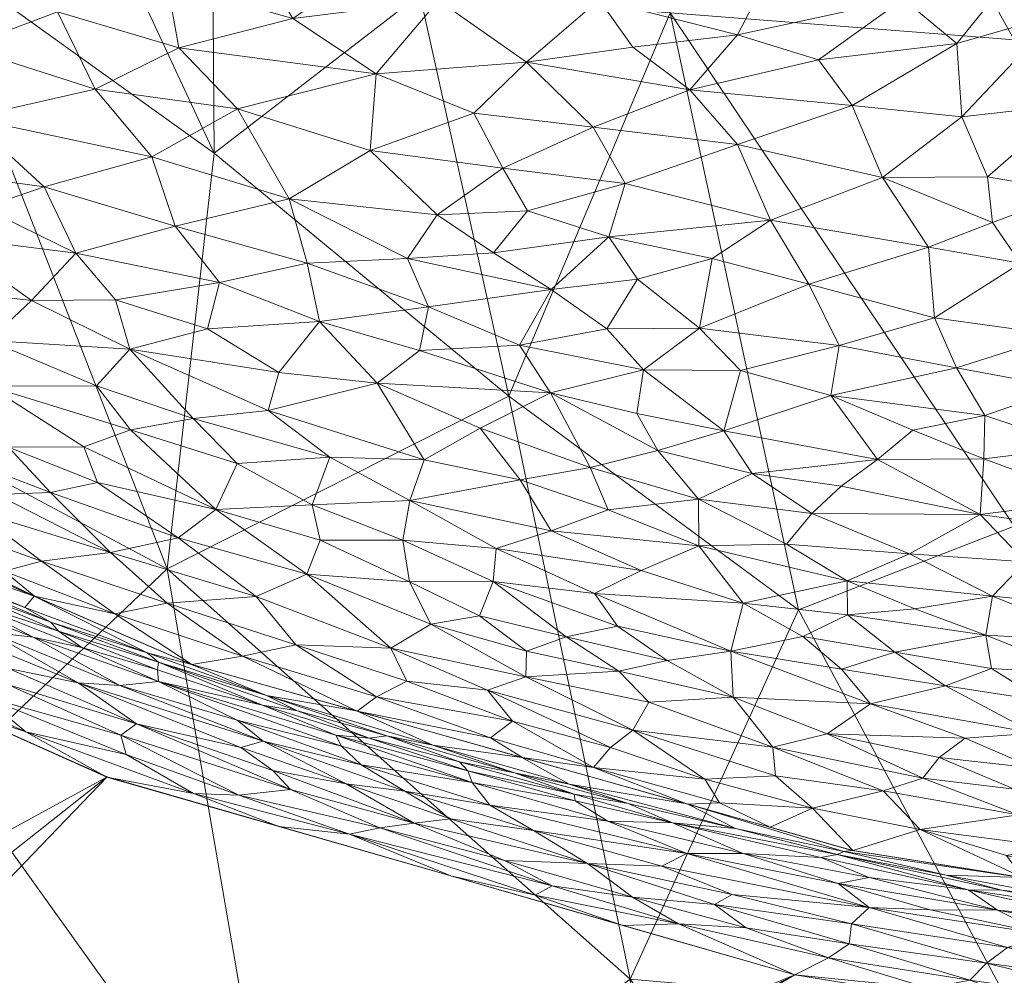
# Model space of a CAD drawing. Header units: millimetres. Extents: x -175 to 175, y 0 to 250.
# Tile 9 of 96: x -78 to -43, y 53 to 87. Entities that reach past the tile are written whole.
import ezdxf

# ---------------------------------------------------------------- set-up
doc = ezdxf.new("R2010")
doc.units = ezdxf.units.MM
doc.layers.add('A-GENM', color=13, linetype='Continuous')

# ---------------------------------------------------------------- blocks, each defined once
blk = doc.blocks.new('MODEL_CLU033I0-1CAAULW00 - MODEL_CLU033I0-1CAAULW00-469415-Preview')
at = {"layer": 'A-GENM', "lineweight": 9}
mesh = blk.add_polyface(dxfattribs=at)
corners = [(-170, 0), (-170, -89.378, -3.399), (-169.657, -134.057, -5.099), (-165.685, -156.003, -5.933), (-156.951, -176.519, -6.714), (-143.78, -194.518, -7.398), (-127.168, -209.424, -7.965), (-108.218, -221.244, -8.415), (-87.785, -230.282, -8.759), (-66.438, -236.895, -9.01), (-44.542, -241.387, -9.181), (0, -244.823, -9.312), (44.542, -241.387, -9.181), (66.438, -236.895, -9.01), (87.786, -230.282, -8.759), (108.218, -221.244, -8.415), (127.168, -209.424, -7.965), (143.78, -194.518, -7.398), (156.951, -176.519, -6.714), (165.685, -156.004, -5.933), (169.657, -134.057, -5.099), (170, -89.377, -3.399), (170, 0), (0, -231.834, -8.818), (-25.468, -230.46, -8.765), (-50.631, -226.297, -8.607), (-75.118, -219.169, -8.336), (-98.385, -208.733, -7.939), (-119.508, -194.453, -7.396), (-136.767, -175.695, -6.682), (-147.137, -152.419, -5.797), (-147.165, -126.945, -4.828), (-136.823, -103.657, -3.943), (-119.547, -84.914, -3.23), (-98.39, -70.685, -2.688), (-75.086, -60.33, -2.295), (-50.572, -53.294, -2.027), (-25.397, -49.21, -1.872), (0.073, -47.874, -1.821), (25.533, -49.225, -1.872), (50.696, -53.322, -2.028), (75.196, -60.37, -2.296), (98.484, -70.737, -2.69), (119.623, -84.977, -3.232), (136.872, -103.731, -3.945), (147.183, -127.022, -4.831), (147.122, -152.487, -5.8), (136.735, -175.744, -6.684), (119.47, -194.485, -7.397), (98.351, -208.753, -7.94), (75.09, -219.18, -8.336), (50.612, -226.302, -8.607), (25.459, -230.461, -8.765), (137.5, -31.987, -1.217), (136.445, -37.968, -1.444), (133.403, -43.231, -1.644), (128.75, -47.132, -1.793), (123.035, -49.21, -1.872), (116.959, -49.209, -1.872), (111.248, -47.131, -1.793), (106.591, -43.224, -1.644), (103.555, -37.967, -1.444), (102.5, -31.987, -1.217), (103.555, -26.006, -0.989), (106.597, -20.744, -0.789), (111.25, -16.843, -0.641), (116.965, -14.765, -0.562), (123.041, -14.766, -0.562), (128.752, -16.844, -0.641), (133.409, -20.751, -0.789), (136.445, -26.008, -0.989)]
mesh.append_faces([[corners[k] for k in face] for face in [(13, 51, 12), (23, 11, 52), (5, 29, 4), (3, 30, 2), (31, 2, 30), (33, 1, 32), (47, 18, 46), (45, 21, 44), (44, 21, 43), (60, 42, 59), (63, 40, 62), (64, 40, 63), (69, 22, 68), (67, 22, 66)]], dxfattribs={"vtx0": -1, "vtx1": -1})
mesh.append_faces([[corners[k] for k in face] for face in [(0, 38, 65), (56, 43, 21)]], dxfattribs={"vtx0": -1, "vtx1": -1, "vtx2": -1})
mesh.append_faces([[corners[k] for k in face] for face in [(27, 7, 8), (26, 8, 9, 25), (25, 9, 10), (27, 6, 7), (8, 26, 27), (24, 10, 11), (10, 24, 25), (33, 0, 1), (31, 1, 2), (65, 38, 39), (64, 39, 40), (49, 14, 15), (60, 41, 42), (58, 42, 43, 57), (47, 17, 18), (17, 47, 48), (46, 18, 19), (45, 20, 21), (20, 45, 46), (46, 19, 20), (21, 54, 55), (22, 70, 53), (66, 22, 0)]], dxfattribs={"vtx0": -1, "vtx2": -1})
mesh.append_faces([[corners[k] for k in face] for face in [(27, 28, 6), (11, 12, 52), (23, 24, 11), (51, 52, 12), (50, 51, 13), (13, 14, 50), (3, 4, 30), (29, 30, 4), (31, 32, 1), (34, 35, 0), (33, 34, 0), (36, 37, 0), (37, 38, 0), (35, 36, 0), (15, 16, 49), (56, 57, 43), (49, 50, 14), (60, 61, 41), (58, 59, 42), (65, 66, 0), (64, 65, 39), (61, 62, 41), (55, 56, 21), (53, 54, 22), (67, 68, 22), (69, 70, 22), (21, 22, 54), (40, 41, 62)]], dxfattribs={"vtx1": -1, "vtx2": -1})
mesh.append_faces([[corners[k] for k in face] for face in [(5, 6, 28, 29), (48, 49, 16, 17)]], dxfattribs={"vtx1": -1, "vtx3": -1})
mesh = blk.add_polyface(dxfattribs=at)
corners = [(59.833, -20.314, -117.171), (61.188, -10.411, -116.993), (70.418, -26.616, -114.895), (42.882, -69.291, -118.68), (42.882, -51.969, -118.68), (50.564, -66.313, -118.302), (55.069, -34.561, -117.833), (42.882, -34.646, -118.68), (42.882, -17.323, -118.68), (60.883, -73.927, -116.636), (56.563, -53.159, -117.554), (55.134, -87.58, -117.552), (68.991, -44.298, -115.044), (42.882, 0, -118.68), (73.058, -67.781, -113.582), (52.388, 0, -117.805), (61.893, 0, -116.93), (71.187, 0, -114.713), (71.973, -15.228, -114.642), (88.018, -25.524, -109.38), (80.615, -30.927, -111.867), (80.649, -60.556, -111.232), (85.403, -48.354, -109.787), (89.234, -76.405, -107.462), (81.71, -89.985, -110.03), (92.287, -40.282, -107.264), (92.432, -65.424, -106.412), (80.481, 0, -112.497), (88.767, -12.019, -109.443), (89.449, 0, -109.2), (71.378, -82.583, -113.803)]
mesh.append_faces([[corners[k] for k in face] for face in [(0, 1, 2), (9, 5, 10), (3, 5, 11), (6, 0, 12), (9, 10, 14), (18, 19, 20), (6, 10, 7), (21, 12, 22), (12, 14, 10), (14, 23, 24), (0, 6, 8), (10, 6, 12), (21, 23, 14), (22, 20, 25), (2, 22, 12), (12, 21, 14), (22, 26, 21), (0, 15, 1), (17, 28, 18), (18, 20, 2), (18, 28, 19), (22, 2, 20), (12, 0, 2), (10, 5, 4), (11, 5, 9), (16, 18, 1), (2, 1, 18), (14, 30, 9)]], dxfattribs={"vtx0": -1, "vtx1": -1, "vtx2": -1})
mesh.append_faces([[corners[k] for k in face] for face in [(6, 7, 8), (10, 4, 7), (0, 8, 13), (1, 15, 16), (28, 27, 29), (0, 13, 15)]], dxfattribs={"vtx0": -1, "vtx2": -1})
mesh.append_faces([[corners[k] for k in face] for face in [(3, 4, 5), (16, 17, 18), (17, 27, 28)]], dxfattribs={"vtx1": -1, "vtx2": -1})
mesh = blk.add_polyface(dxfattribs=at)
corners = [(44.518, -56.348, -4.637), (39.385, -55.569, -4.932), (43.327, -56.334, -5.081), (49.148, -56.567, -3.647), (43.47, -55.619, -3.844), (48.04, -56.778, -4.195), (39.927, -55.303, -4.271), (45.868, -55.633, -3.373), (48.048, -55.712, -3.075), (45.3, -56.871, -5.514), (48.944, -57.712, -5.821), (49.188, -57.603, -5.304), (50.697, -53.317, -2.028), (44.406, -52.294, -1.989), (45.927, -52.836, -2.036), (48.668, -55.133, -2.622), (53.552, -55.816, -2.462), (48.759, -54.417, -2.299), (52.429, -54.985, -2.25), (49.498, -53.926, -2.125), (43.864, -53.736, -2.381), (44.463, -53.126, -2.139), (37.189, -52.084, -2.157), (35.612, -51.127, -1.982), (41.331, -51.996, -2.007), (38.222, -52.988, -2.457), (42.609, -56.785, -6.278), (43.113, -54.289, -2.735), (41.743, -54.755, -3.263), (54.544, -57.638, -3.513), (38.437, -53.579, -2.777), (37.333, -54.49, -3.741), (38.115, -51.27, -1.95), (40.896, -56.043, -5.499), (36.571, -55.822, -6.228), (52.534, -57.635, -4.03), (48.647, -57.748, -6.329), (49.766, -57.493, -4.771), (34.533, -53.27, -2.968), (34.682, -53.748, -3.367), (52.929, -56.182, -2.708), (36.488, -55.315, -5.518), (52.808, -58.528, -5.623)]
mesh.append_faces([[corners[k] for k in face] for face in [(32, 24, 13)]], dxfattribs={"vtx0": -1, "vtx1": -1})
mesh.append_faces([[corners[k] for k in face] for face in [(0, 1, 2), (3, 4, 5), (0, 4, 6), (7, 3, 8), (9, 10, 11), (15, 16, 17), (17, 18, 19), (20, 21, 22), (23, 22, 24), (25, 20, 22), (7, 4, 3), (1, 0, 6), (9, 26, 10), (22, 21, 24), (25, 27, 20), (15, 20, 27), (17, 21, 20), (27, 8, 15), (28, 8, 27), (8, 3, 29), (28, 27, 30), (28, 31, 4), (17, 19, 21), (15, 17, 20), (13, 24, 14), (24, 32, 23), (14, 21, 19), (6, 4, 31), (5, 4, 0), (2, 33, 9), (26, 9, 33), (5, 35, 3), (37, 5, 0), (0, 2, 11), (35, 5, 37), (28, 30, 38), (25, 30, 27), (21, 14, 24), (12, 14, 19), (28, 39, 31), (8, 40, 15), (8, 28, 7), (4, 7, 28), (33, 1, 41), (2, 9, 11), (1, 33, 2), (33, 41, 34), (11, 10, 42), (11, 37, 0)]], dxfattribs={"vtx0": -1, "vtx1": -1, "vtx2": -1})
mesh.append_faces([[corners[k] for k in face] for face in [(33, 34, 26), (10, 26, 36)]], dxfattribs={"vtx0": -1, "vtx2": -1})
mesh.append_faces([[corners[k] for k in face] for face in [(12, 13, 14)]], dxfattribs={"vtx1": -1, "vtx2": -1})
mesh = blk.add_polyface(dxfattribs=at)
corners = [(56.634, -59.422, -5.493), (60.679, -60.508, -5.525), (58.55, -59.756, -5.086), (53.552, -55.816, -2.462), (52.929, -56.182, -2.708), (58.082, -57.287, -2.662), (57.355, -58.795, -4.03), (62.186, -60.17, -4.144), (61.555, -59.355, -3.459), (62.643, -60.908, -5.144), (58.513, -59.513, -4.638), (55.045, -58.725, -4.799), (48.668, -55.133, -2.622), (52.534, -57.635, -4.03), (54.544, -57.638, -3.513), (49.148, -56.567, -3.647), (48.048, -55.712, -3.075), (55.428, -57.188, -2.978), (60.006, -58.458, -3.075), (54.839, -55.135, -2.168), (56.47, -56.081, -2.323), (59.34, -56.484, -2.256), (61.038, -57.39, -2.401), (59.941, -56.156, -2.167), (56.823, -55.078, -2.095), (66.553, -58.33, -2.285), (52.429, -54.985, -2.25), (50.697, -53.317, -2.028), (49.498, -53.926, -2.125), (49.766, -57.493, -4.771), (63.584, -61.491, -6.045), (58.728, -60.112, -5.98), (54.533, -59.403, -6.413), (52.808, -58.528, -5.623), (49.188, -57.603, -5.304), (62.342, -60.583, -4.686), (48.944, -57.712, -5.821), (60.419, -61.059, -6.498), (62.96, -58.875, -2.844), (64.26, -58.718, -2.59), (48.759, -54.417, -2.299), (62.948, -56.84, -2.162), (65.476, -58.547, -2.408), (48.647, -57.748, -6.329)]
mesh.append_faces([[corners[k] for k in face] for face in [(24, 23, 41), (32, 36, 43)]], dxfattribs={"vtx0": -1, "vtx1": -1})
mesh.append_faces([[corners[k] for k in face] for face in [(0, 1, 2), (3, 4, 5), (6, 7, 8), (9, 2, 1), (10, 11, 2), (12, 4, 3), (13, 14, 15), (4, 16, 17), (17, 14, 18), (19, 20, 21), (20, 3, 5), (20, 5, 22), (23, 24, 19), (25, 23, 21), (3, 20, 26), (19, 27, 28), (13, 29, 11), (30, 1, 31), (32, 31, 33), (7, 6, 10), (8, 18, 14), (31, 1, 0), (13, 11, 6), (11, 29, 34), (14, 13, 6), (8, 14, 6), (16, 14, 17), (35, 10, 2), (35, 2, 9), (0, 11, 33), (11, 0, 2), (36, 32, 33), (31, 0, 33), (30, 31, 37), (7, 10, 35), (6, 11, 10), (17, 18, 5), (17, 5, 4), (5, 38, 39), (5, 18, 38), (5, 39, 22), (21, 20, 22), (26, 20, 19), (28, 26, 19), (3, 26, 40), (21, 22, 42), (19, 21, 23), (11, 34, 33)]], dxfattribs={"vtx0": -1, "vtx1": -1, "vtx2": -1})
mesh.append_faces([[corners[k] for k in face] for face in [(31, 32, 37)]], dxfattribs={"vtx0": -1, "vtx2": -1})
mesh.append_faces([[corners[k] for k in face] for face in [(24, 27, 19)]], dxfattribs={"vtx1": -1, "vtx2": -1})
mesh = blk.add_polyface(dxfattribs=at)
corners = [(38.932, -60.495, -35.592), (35.201, -60.535, -39.478), (38.276, -61.823, -43.858), (34.578, -65.104, -64.679), (34.376, -66.615, -71.996), (38.511, -66.306, -66.355), (39.632, -65.178, -59.923), (36.189, -63.993, -57.539), (40.403, -64.026, -53.434), (37.001, -62.78, -50.372), (38.611, -58.162, -21.677), (34.3, -56.553, -15.641), (34.773, -57.891, -23.785), (37.431, -57.028, -15.619), (41.486, -57.871, -16.64), (39.964, -56.725, -10.839), (39.253, -59.374, -28.544), (42.741, -59.017, -22.492), (42.161, -61.92, -40.345), (41.842, -63.073, -46.961), (37.43, -67.167, -71.299), (34.673, -59.333, -32.805), (42.586, -56.78, -6.278), (36.546, -55.818, -6.228), (34.068, -61.499, -46.081), (32.517, -62.501, -53.094), (31.715, -63.694, -60.246), (43.645, -66.807, -63.119), (42.474, -68.026, -69.55), (35.343, -68.387, -78.595), (38.839, -68.292, -74.525), (31.951, -67.518, -78.461), (33.039, -55.698, -11.196), (36.252, -56.141, -10.99), (42.153, -60.674, -33.216), (38.054, -69.228, -79.026), (41.036, -69.285, -76.049)]
mesh.append_faces([[corners[k] for k in face] for face in [(0, 1, 2), (3, 4, 5), (3, 5, 6), (7, 8, 9), (10, 11, 12), (13, 14, 15), (16, 17, 10), (0, 2, 18), (19, 9, 8), (8, 7, 6), (4, 20, 5), (16, 12, 21), (10, 13, 11), (21, 0, 16), (1, 0, 21), (1, 24, 2), (9, 2, 24), (2, 9, 19), (25, 9, 24), (9, 25, 7), (3, 7, 26), (7, 3, 6), (27, 6, 5), (5, 20, 28), (20, 29, 30), (4, 31, 29), (32, 11, 33), (33, 11, 13), (16, 10, 12), (33, 15, 23), (10, 14, 13), (34, 16, 0), (29, 20, 4), (28, 20, 30), (35, 36, 30), (29, 35, 30), (15, 33, 13), (23, 32, 33)]], dxfattribs={"vtx0": -1, "vtx1": -1, "vtx2": -1})
mesh.append_faces([[corners[k] for k in face] for face in [(22, 23, 15)]], dxfattribs={"vtx1": -1, "vtx2": -1})
mesh = blk.add_polyface(dxfattribs=at)
corners = [(66.674, -60.114, -2.958), (69.285, -60.596, -2.796), (64.26, -58.718, -2.59), (68.665, -59.916, -2.576), (65.476, -58.547, -2.408), (61.038, -57.39, -2.401), (64.581, -59.854, -3.185), (61.555, -59.355, -3.459), (66.142, -60.799, -3.587), (62.96, -58.875, -2.844), (60.006, -58.458, -3.075), (66.553, -58.33, -2.285), (70.498, -59.719, -2.359), (72.119, -59.778, -2.296), (69.513, -63.263, -5.777), (66.304, -62.715, -6.583), (72.19, -64.37, -6.667), (60.419, -61.059, -6.498), (63.584, -61.491, -6.045), (65.86, -61.747, -4.923), (62.643, -60.908, -5.144), (65.229, -61.834, -5.55), (67.05, -61.854, -4.495), (62.342, -60.583, -4.686), (66.849, -61.459, -4.055), (73.359, -63.762, -4.287), (69.636, -61.643, -3.394), (60.679, -60.508, -5.525), (68.405, -62.725, -5.303), (73.362, -64.449, -5.439), (69.661, -62.916, -4.873), (74.15, -62.256, -2.858), (76.225, -63.718, -3.305), (70.425, -61.417, -3.06), (62.186, -60.17, -4.144), (73.77, -64.787, -5.988), (73.396, -64.184, -4.885), (69.073, -58.601, -2.229), (75.199, -60.362, -2.296), (62.948, -56.84, -2.162), (74.706, -61.85, -2.608), (70.564, -62.39, -3.797), (74.736, -63.624, -3.639), (59.34, -56.484, -2.256), (59.941, -56.156, -2.167)]
mesh.append_faces([[corners[k] for k in face] for face in [(37, 13, 38)]], dxfattribs={"vtx0": -1, "vtx1": -1})
mesh.append_faces([[corners[k] for k in face] for face in [(0, 1, 2), (2, 3, 4), (2, 4, 5), (6, 7, 8), (6, 9, 10), (11, 12, 13), (19, 20, 21), (19, 22, 23), (24, 22, 25), (26, 6, 8), (18, 21, 27), (28, 29, 30), (1, 31, 3), (26, 32, 33), (15, 14, 18), (21, 18, 14), (14, 28, 21), (28, 19, 21), (28, 14, 29), (19, 28, 30), (22, 19, 30), (19, 23, 20), (25, 22, 30), (22, 24, 34), (21, 20, 27), (14, 16, 35), (36, 25, 30), (11, 13, 37), (4, 12, 11), (40, 12, 3), (6, 10, 7), (7, 34, 8), (0, 9, 6), (24, 41, 8), (8, 41, 26), (25, 41, 24), (42, 26, 41), (26, 33, 0), (26, 0, 6), (1, 0, 33), (31, 1, 33), (1, 3, 2), (2, 9, 0), (12, 4, 3), (4, 11, 43), (11, 39, 44), (22, 34, 23), (34, 24, 8)]], dxfattribs={"vtx0": -1, "vtx1": -1, "vtx2": -1})
mesh.append_faces([[corners[k] for k in face] for face in [(14, 15, 16)]], dxfattribs={"vtx0": -1, "vtx2": -1})
mesh.append_faces([[corners[k] for k in face] for face in [(17, 15, 18), (37, 39, 11)]], dxfattribs={"vtx1": -1, "vtx2": -1})
mesh = blk.add_polyface(dxfattribs=at)
corners = [(42.586, -56.78, -6.278), (46.229, -58.49, -14.797), (48.625, -57.743, -6.328), (45.324, -63.606, -45.922), (42.161, -61.92, -40.345), (41.842, -63.073, -46.961), (47.544, -59.866, -21.889), (42.741, -59.017, -22.492), (39.964, -56.725, -10.839), (41.486, -57.871, -16.64), (43.154, -57.565, -12.621), (42.864, -59.926, -27.957), (39.253, -59.374, -28.544), (42.153, -60.674, -33.216), (45.55, -61.059, -31.578), (44.626, -61.74, -36.581), (38.276, -61.823, -43.858), (43.889, -65.411, -56.488), (39.632, -65.178, -59.923), (43.645, -66.807, -63.119), (46.61, -68.313, -66.175), (48.823, -67.348, -59.672), (42.474, -68.026, -69.55), (44.091, -69.715, -74.339), (40.403, -64.026, -53.434), (43.684, -64.231, -50.949), (46.419, -66.347, -58.005), (47.135, -64.809, -49.939), (38.511, -66.306, -66.355), (38.839, -68.292, -74.525), (41.036, -69.285, -76.049), (49.024, -64.202, -44.673), (47.997, -62.973, -39.439), (48.816, -66.135, -54.296), (38.611, -58.162, -21.677), (46.134, -60.327, -26.516), (38.932, -60.495, -35.592), (49.542, -61.9, -31.523)]
mesh.append_faces([[corners[k] for k in face] for face in [(0, 1, 2)]], dxfattribs={"vtx0": -1, "vtx1": -1})
mesh.append_faces([[corners[k] for k in face] for face in [(3, 4, 5), (6, 1, 7), (8, 9, 10), (11, 7, 12), (13, 14, 11), (14, 13, 15), (4, 16, 5), (17, 18, 19), (19, 20, 21), (4, 15, 13), (22, 23, 20), (24, 25, 5), (5, 25, 3), (17, 24, 18), (26, 19, 21), (25, 17, 27), (22, 20, 19), (28, 22, 19), (22, 29, 30), (17, 25, 24), (3, 25, 27), (31, 3, 27), (4, 3, 32), (17, 33, 27), (33, 17, 26), (19, 26, 17), (9, 34, 7), (7, 1, 9), (10, 9, 1), (1, 0, 10), (0, 8, 10), (7, 11, 35), (35, 11, 14), (12, 13, 11), (4, 13, 36), (4, 32, 15), (35, 14, 37), (7, 35, 6), (37, 14, 15)]], dxfattribs={"vtx0": -1, "vtx1": -1, "vtx2": -1})
mesh = blk.add_polyface(dxfattribs=at)
corners = [(47.997, -62.973, -39.439), (52.888, -63.207, -34.505), (49.542, -61.9, -31.523), (45.324, -63.606, -45.922), (49.024, -64.202, -44.673), (51.384, -60.409, -20.051), (50.063, -59.255, -14.504), (47.544, -59.866, -21.889), (48.823, -67.348, -59.672), (48.816, -66.135, -54.296), (46.419, -66.347, -58.005), (50.988, -68.658, -62.59), (54.118, -68.599, -58.673), (51.471, -61.427, -26.188), (46.229, -58.49, -14.797), (53.375, -59.444, -10.669), (53.895, -60.28, -15.446), (46.134, -60.327, -26.516), (52.973, -64.847, -43.046), (52.538, -66.557, -51.792), (50.405, -65.367, -48.8), (55.24, -64.517, -38.371), (57.826, -66.904, -46.662), (46.61, -68.313, -66.175), (50.086, -69.75, -67.818), (51.569, -58.571, -6.371), (56.466, -62.027, -22.512), (55.898, -63.025, -29.277), (56.962, -64.131, -33.919), (47.135, -64.809, -49.939), (48.625, -57.743, -6.328), (54.512, -59.398, -6.413), (57.864, -60.702, -11.611), (44.626, -61.74, -36.581), (57.01, -65.735, -42.165), (56.172, -67.722, -52.469), (54.125, -70.263, -65.072)]
mesh.append_faces([[corners[k] for k in face] for face in [(30, 6, 25)]], dxfattribs={"vtx0": -1, "vtx1": -1})
mesh.append_faces([[corners[k] for k in face] for face in [(0, 1, 2), (3, 4, 0), (5, 6, 7), (8, 9, 10), (8, 11, 12), (13, 2, 1), (6, 14, 7), (15, 6, 16), (17, 13, 7), (0, 18, 1), (9, 19, 20), (21, 1, 18), (19, 22, 18), (18, 4, 20), (19, 8, 12), (23, 24, 11), (6, 15, 25), (5, 26, 16), (27, 13, 1), (13, 27, 26), (1, 21, 28), (20, 4, 29), (18, 0, 4), (9, 20, 29), (18, 20, 19), (19, 9, 8), (5, 7, 13), (26, 5, 13), (5, 16, 6), (30, 14, 6), (16, 32, 15), (2, 33, 0), (17, 2, 13), (18, 34, 21), (12, 35, 19), (12, 11, 36), (23, 11, 8)]], dxfattribs={"vtx0": -1, "vtx1": -1, "vtx2": -1})
mesh.append_faces([[corners[k] for k in face] for face in [(31, 25, 15)]], dxfattribs={"vtx1": -1, "vtx2": -1})
mesh = blk.add_polyface(dxfattribs=at)
corners = [(59.378, -69.13, -54.319), (54.118, -68.599, -58.673), (57.337, -69.883, -59.834), (56.172, -67.722, -52.469), (57.826, -66.904, -46.662), (52.538, -66.557, -51.792), (56.962, -64.131, -33.919), (60.272, -63.936, -27.844), (55.898, -63.025, -29.277), (61.643, -63.457, -22.764), (60.754, -62.35, -17.402), (57.256, -61.411, -17.371), (56.466, -62.027, -22.512), (57.01, -65.735, -42.165), (58.836, -65.355, -37.708), (55.24, -64.517, -38.371), (64.654, -68.797, -45.778), (61.436, -67.321, -43.662), (61.333, -68.496, -49.088), (65.088, -64.951, -25.634), (63.656, -65.803, -32.765), (60.254, -64.846, -32.937), (61.931, -66.098, -36.97), (64.422, -67.313, -39.255), (60.399, -61.054, -6.498), (57.864, -60.702, -11.611), (61.534, -61.763, -12.053), (66.286, -62.709, -6.583), (64.403, -70.208, -52.054), (64.519, -63.777, -19.588), (53.895, -60.28, -15.446), (54.512, -59.398, -6.413), (53.375, -59.444, -10.669), (65.594, -63.214, -13.824), (52.973, -64.847, -43.046), (52.888, -63.207, -34.505)]
mesh.append_faces([[corners[k] for k in face] for face in [(0, 1, 2), (0, 3, 1), (4, 5, 3), (6, 7, 8), (9, 10, 11), (9, 12, 7), (12, 8, 7), (13, 14, 15), (16, 17, 18), (19, 7, 20), (6, 21, 7), (17, 14, 13), (22, 23, 20), (24, 25, 26), (17, 23, 22), (4, 3, 18), (4, 18, 17), (0, 28, 18), (9, 29, 10), (12, 11, 30), (19, 9, 7), (25, 31, 32), (30, 11, 25), (26, 25, 10), (10, 33, 26), (13, 34, 4), (6, 15, 14), (17, 13, 4), (6, 14, 21), (35, 6, 8), (22, 21, 14), (20, 7, 21), (18, 3, 0), (21, 22, 20), (17, 22, 14), (9, 11, 12), (25, 11, 10)]], dxfattribs={"vtx0": -1, "vtx1": -1, "vtx2": -1})
mesh.append_faces([[corners[k] for k in face] for face in [(26, 27, 24), (25, 24, 31)]], dxfattribs={"vtx0": -1, "vtx2": -1})
mesh = blk.add_polyface(dxfattribs=at)
corners = [(73.77, -64.787, -5.988), (72.19, -64.37, -6.667), (77.798, -66.804, -6.789), (76.926, -65.562, -5.07), (73.396, -64.184, -4.885), (73.362, -64.449, -5.439), (77.826, -65.347, -4.263), (74.736, -63.624, -3.639), (73.359, -63.762, -4.287), (70.564, -62.39, -3.797), (74.15, -62.256, -2.858), (70.425, -61.417, -3.06), (76.225, -63.718, -3.305), (80.386, -65.41, -3.424), (78.706, -64.233, -3.071), (72.119, -59.778, -2.296), (78.086, -61.974, -2.384), (75.199, -60.362, -2.296), (70.498, -59.719, -2.359), (74.516, -61.162, -2.425), (74.706, -61.85, -2.608), (68.665, -59.916, -2.576), (81.022, -62.953, -2.394), (83.935, -64.566, -2.512), (79.629, -63.236, -2.537), (77.198, -65.882, -5.526), (78.127, -66.403, -5.986), (82.244, -67.978, -5.775), (80.338, -67.013, -5.333), (76.098, -64.981, -4.621), (80.369, -66.667, -4.716), (85.066, -67.733, -3.779), (79.389, -65.525, -3.828), (83.651, -65.336, -2.739), (78.747, -63.659, -2.782), (82.913, -65.694, -3.009), (69.513, -63.263, -5.777), (83.407, -69.238, -6.91), (84.64, -69.162, -6.297), (82.244, -67.047, -4.243), (84.048, -68.518, -5.289), (69.661, -62.916, -4.873), (69.636, -61.643, -3.394)]
mesh.append_faces([[corners[k] for k in face] for face in [(17, 16, 22), (37, 38, 2)]], dxfattribs={"vtx0": -1, "vtx1": -1})
mesh.append_faces([[corners[k] for k in face] for face in [(3, 4, 5), (6, 7, 8), (9, 8, 7), (10, 11, 12), (12, 13, 14), (15, 16, 17), (15, 18, 19), (20, 21, 10), (23, 16, 24), (25, 0, 26), (25, 27, 28), (3, 29, 4), (6, 29, 30), (31, 13, 32), (24, 16, 19), (23, 22, 16), (20, 24, 19), (33, 24, 34), (35, 33, 34), (14, 13, 35), (14, 35, 34), (7, 6, 32), (10, 14, 34), (12, 7, 32), (20, 10, 34), (10, 12, 14), (24, 20, 34), (20, 19, 18), (0, 5, 36), (25, 26, 27), (6, 30, 39), (30, 3, 28), (6, 39, 32), (29, 6, 8), (31, 32, 39), (32, 13, 12), (38, 26, 2), (28, 27, 40), (26, 38, 27), (30, 29, 3), (8, 4, 29), (5, 4, 41), (30, 28, 40), (28, 3, 25), (3, 5, 25), (0, 25, 5), (16, 15, 19), (7, 12, 42), (0, 2, 26)]], dxfattribs={"vtx0": -1, "vtx1": -1, "vtx2": -1})
mesh.append_faces([[corners[k] for k in face] for face in [(0, 1, 2)]], dxfattribs={"vtx0": -1, "vtx2": -1})
mesh = blk.add_polyface(dxfattribs=at)
corners = [(77.21, -70.499, -33.06), (75.078, -68.353, -26), (72.668, -68.887, -33.437), (65.088, -64.951, -25.634), (68.075, -67.586, -34.811), (69.881, -66.788, -27.409), (71.321, -69.891, -40.519), (70.558, -71.531, -48.65), (74.359, -72.729, -47.659), (63.896, -71.655, -58.217), (67.261, -71.751, -54.143), (64.403, -70.208, -52.054), (63.656, -65.803, -32.765), (61.643, -63.457, -22.764), (64.519, -63.777, -19.588), (64.654, -68.797, -45.778), (64.422, -67.313, -39.255), (61.436, -67.321, -43.662), (74.916, -66.173, -12.785), (72.173, -64.364, -6.667), (70.373, -64.663, -13.296), (77.783, -66.799, -6.789), (61.333, -68.496, -49.088), (67.883, -70.051, -46.51), (67.605, -68.803, -41.424), (75.541, -70.852, -37.794), (73.049, -66.552, -19.659), (68.469, -65.066, -19.987), (65.594, -63.214, -13.824), (66.286, -62.709, -6.583), (60.754, -62.35, -17.402), (76.029, -72.125, -42.561), (61.534, -61.763, -12.053)]
mesh.append_faces([[corners[k] for k in face] for face in [(0, 1, 2), (3, 4, 5), (6, 7, 8), (9, 10, 11), (4, 3, 12), (13, 3, 14), (15, 16, 17), (2, 4, 6), (18, 19, 20), (15, 22, 11), (23, 6, 24), (16, 4, 12), (23, 11, 10), (2, 6, 25), (4, 16, 24), (5, 4, 2), (1, 26, 5), (1, 5, 2), (3, 5, 27), (28, 27, 20), (28, 14, 27), (24, 16, 15), (5, 26, 27), (26, 20, 27), (28, 20, 29), (14, 28, 30), (26, 18, 20), (23, 10, 7), (2, 25, 0), (6, 31, 25), (23, 24, 15), (4, 24, 6), (11, 23, 15), (6, 23, 7), (3, 27, 14), (29, 32, 28), (8, 31, 6)]], dxfattribs={"vtx0": -1, "vtx1": -1, "vtx2": -1})
mesh.append_faces([[corners[k] for k in face] for face in [(18, 21, 19)]], dxfattribs={"vtx0": -1, "vtx2": -1})
mesh.append_faces([[corners[k] for k in face] for face in [(19, 29, 20)]], dxfattribs={"vtx1": -1, "vtx2": -1})
mesh = blk.add_polyface(dxfattribs=at)
corners = [(86.745, -70.851, -11.854), (83.394, -69.233, -6.911), (82.845, -69.26, -12.652), (85.016, -70.91, -17.532), (81.272, -69.383, -17.872), (83.293, -70.941, -22.269), (77.783, -66.799, -6.789), (74.916, -66.173, -12.785), (78.859, -67.695, -13.022), (82.354, -73.664, -37.981), (84.356, -73.391, -32.765), (80.814, -71.87, -32.718), (77.21, -70.499, -33.06), (78.703, -72.115, -37.884), (86.628, -72.402, -22.287), (79.919, -69.843, -23.951), (82.987, -71.797, -27.744), (75.541, -70.852, -37.794), (76.029, -72.125, -42.561), (79.137, -70.426, -28.85), (77.535, -68.056, -18.801), (73.049, -66.552, -19.659), (75.078, -68.353, -26), (88.621, -72.466, -17.065), (89.004, -71.667, -7.033), (86.192, -73.156, -27.524), (88.84, -75.429, -32.673), (85.435, -74.819, -37.057), (79.408, -74.282, -45.671), (74.359, -72.729, -47.659), (75.574, -74.298, -51.672)]
mesh.append_faces([[corners[k] for k in face] for face in [(1, 0, 24)]], dxfattribs={"vtx0": -1, "vtx1": -1})
mesh.append_faces([[corners[k] for k in face] for face in [(0, 1, 2), (3, 4, 5), (6, 7, 8), (9, 10, 11), (12, 13, 11), (5, 14, 3), (5, 15, 16), (6, 8, 2), (17, 18, 13), (19, 12, 11), (20, 21, 22), (7, 21, 20), (7, 20, 8), (20, 4, 8), (4, 2, 8), (4, 20, 15), (2, 4, 3), (20, 22, 15), (19, 22, 12), (0, 2, 3), (0, 3, 23), (14, 23, 3), (15, 5, 4), (25, 14, 5), (25, 5, 16), (10, 25, 16), (10, 26, 25), (11, 10, 16), (10, 9, 27), (19, 16, 15), (17, 13, 12), (28, 13, 18), (9, 11, 13), (9, 13, 28), (29, 28, 18), (16, 19, 11), (22, 19, 15), (28, 29, 30)]], dxfattribs={"vtx0": -1, "vtx1": -1, "vtx2": -1})
mesh.append_faces([[corners[k] for k in face] for face in [(2, 1, 6)]], dxfattribs={"vtx0": -1, "vtx2": -1})
mesh = blk.add_polyface(dxfattribs=at)
corners = [(55.134, -87.58, -117.552), (62.234, -108.508, -115.32), (51.598, -102.342, -117.904), (42.882, -86.614, -118.68), (42.882, -69.291, -118.68), (71.378, -82.583, -113.803), (73.058, -67.781, -113.582), (81.71, -89.985, -110.03), (71.505, -100.372, -113.039), (64.048, -88.247, -115.656), (49.063, -111.47, -118.152), (41.829, -97.041, -118.68), (60.883, -73.927, -116.636), (47.433, -123.652, -118.135), (38.67, -128.322, -118.68), (39.723, -117.895, -118.68), (72.44, -121.331, -110.971), (76.861, -140.53, -106.184), (63.973, -135.337, -112.293), (81.153, -103.545, -109.419), (83.123, -129.255, -105.551), (78.834, -114.854, -109.282), (43.767, -136.329, -117.874), (63.916, -122.245, -113.818), (55.059, -119.42, -116.62), (40.776, -107.468, -118.68), (56.787, -131.963, -115.193), (51.78, -141.603, -115.418), (29.003, -132.492, -118.68)]
mesh.append_faces([[corners[k] for k in face] for face in [(11, 10, 25), (25, 13, 15)]], dxfattribs={"vtx0": -1, "vtx1": -1})
mesh.append_faces([[corners[k] for k in face] for face in [(0, 1, 2), (5, 6, 7), (5, 8, 9), (10, 11, 2), (12, 9, 0), (16, 17, 18), (8, 5, 19), (20, 16, 21), (1, 8, 16), (16, 20, 17), (22, 14, 13), (1, 16, 23), (23, 24, 1), (8, 19, 21), (2, 1, 24), (9, 1, 0), (10, 2, 24), (0, 2, 3), (5, 9, 12), (1, 9, 8), (5, 7, 19), (8, 21, 16), (10, 13, 25), (13, 24, 26), (27, 22, 13), (13, 26, 27), (23, 26, 24), (16, 18, 23), (23, 18, 26), (13, 10, 24)]], dxfattribs={"vtx0": -1, "vtx1": -1, "vtx2": -1})
mesh.append_faces([[corners[k] for k in face] for face in [(13, 14, 15)]], dxfattribs={"vtx0": -1, "vtx2": -1})
mesh.append_faces([[corners[k] for k in face] for face in [(3, 4, 0), (28, 14, 22), (11, 3, 2)]], dxfattribs={"vtx1": -1, "vtx2": -1})
mesh = blk.add_polyface(dxfattribs=at)
corners = [(47.748, -71.668, -77.074), (43.959, -71.699, -81.297), (46.491, -72.711, -81.698), (36.851, -71.306, -87.801), (40.547, -72.106, -86.329), (39.978, -70.232, -80.653), (33.42, -72.243, -94.449), (37.876, -73.095, -92.17), (49.042, -70.72, -72.471), (44.091, -69.715, -74.339), (44.933, -74.933, -89.584), (49.414, -73.946, -82.117), (43.919, -73.243, -86.077), (41.084, -74.225, -91.834), (35.942, -69.758, -83.296), (45.719, -76.717, -92.96), (41.279, -76.102, -96.202), (42.65, -78.66, -100.376), (37.713, -74.933, -97.28), (39.911, -77.736, -101.543), (36.952, -76.141, -101.369), (34.209, -73.831, -98.354), (33.871, -75.835, -103.9), (49.115, -75.731, -87.142), (45.925, -79.239, -97.901), (50.189, -77.917, -90.99), (41.036, -69.285, -76.049), (35.343, -68.387, -78.595), (38.054, -69.228, -79.026), (38.759, -79.697, -105.49), (35.182, -77.749, -105.673), (37.25, -78.479, -105.137), (50.086, -69.75, -67.818), (46.61, -68.313, -66.175), (42.474, -68.026, -69.55)]
mesh.append_faces([[corners[k] for k in face] for face in [(0, 1, 2), (3, 4, 5), (6, 7, 3), (8, 9, 0), (10, 11, 12), (12, 4, 13), (13, 10, 12), (3, 7, 4), (5, 14, 3), (15, 16, 17), (18, 16, 13), (19, 16, 20), (7, 21, 18), (13, 7, 18), (7, 13, 4), (22, 20, 18), (13, 16, 10), (17, 16, 19), (10, 16, 15), (23, 10, 15), (24, 25, 15), (5, 1, 9), (12, 2, 1), (12, 1, 4), (9, 26, 5), (27, 14, 28), (9, 1, 0), (5, 4, 1), (15, 17, 24), (17, 19, 29), (28, 14, 5), (20, 30, 31), (16, 18, 20), (9, 32, 33), (12, 11, 2), (20, 31, 19), (31, 29, 19), (34, 26, 9), (26, 28, 5)]], dxfattribs={"vtx0": -1, "vtx1": -1, "vtx2": -1})
mesh = blk.add_polyface(dxfattribs=at)
corners = [(59.378, -69.13, -54.319), (57.337, -69.883, -59.834), (60.479, -70.952, -59.967), (56.079, -74.859, -77.421), (54.084, -76.346, -83.377), (57.39, -76.32, -79.801), (61.898, -72.793, -64.607), (59.396, -74.045, -71.427), (65.57, -74.39, -65.227), (54.125, -70.263, -65.072), (57.983, -71.391, -64.557), (55.57, -71.994, -69.403), (63.896, -71.655, -58.217), (52.208, -71.171, -70.473), (63.747, -77.106, -74.862), (64.066, -75.557, -70.409), (60.5, -75.744, -74.945), (49.414, -73.946, -82.117), (44.933, -74.933, -89.584), (49.115, -75.731, -87.142), (53.219, -72.69, -74.279), (47.748, -71.668, -77.074), (52.624, -74.844, -81.11), (64.403, -70.208, -52.054), (56.319, -73.308, -72.704), (46.491, -72.711, -81.698), (54.118, -68.599, -58.673), (50.086, -69.75, -67.818), (49.042, -70.72, -72.471), (44.091, -69.715, -74.339), (50.988, -68.658, -62.59), (59.369, -77.727, -81.06)]
mesh.append_faces([[corners[k] for k in face] for face in [(0, 1, 2), (3, 4, 5), (6, 7, 8), (9, 10, 1), (10, 11, 7), (6, 12, 2), (11, 9, 13), (14, 15, 16), (17, 18, 19), (17, 20, 21), (3, 22, 4), (22, 19, 4), (21, 20, 13), (0, 2, 23), (8, 7, 15), (16, 15, 7), (3, 16, 7), (16, 3, 5), (24, 3, 7), (22, 20, 17), (17, 21, 25), (20, 22, 3), (19, 22, 17), (2, 1, 10), (26, 9, 1), (13, 9, 27), (28, 13, 27), (11, 13, 20), (24, 11, 20), (9, 11, 10), (6, 2, 10), (2, 12, 23), (7, 6, 10), (3, 24, 20), (7, 11, 24), (29, 28, 27), (21, 13, 28), (9, 30, 27), (16, 5, 31)]], dxfattribs={"vtx0": -1, "vtx1": -1, "vtx2": -1})
mesh = blk.add_polyface(dxfattribs=at)
corners = [(68.07, -78.666, -73.862), (71.192, -77.981, -68.584), (67.627, -76.583, -69.089), (74.383, -75.604, -57.745), (71.614, -76.321, -63.527), (74.898, -77.359, -62.338), (72.123, -73.13, -52.468), (70.558, -71.531, -48.65), (67.261, -71.751, -54.143), (64.066, -75.557, -70.409), (63.747, -77.106, -74.862), (64.492, -78.829, -78.134), (68.703, -80.958, -78.233), (70.55, -84.158, -82.337), (73.602, -82.452, -76.031), (65.818, -82.675, -84.452), (65.609, -85.413, -89.09), (69.451, -73.42, -57.171), (63.896, -71.655, -58.217), (65.57, -74.39, -65.227), (69.073, -74.772, -62.074), (74.359, -72.729, -47.659), (76.304, -79.023, -65.083), (77.436, -81.385, -69.45), (72.768, -79.986, -71.655), (75.622, -84.86, -78.415), (63.435, -80.381, -82.528), (61.096, -82.044, -87.995), (72.635, -86.332, -83.819), (62.132, -84.008, -90.223), (61.898, -72.793, -64.607), (75.574, -74.298, -51.672)]
mesh.append_faces([[corners[k] for k in face] for face in [(0, 1, 2), (3, 4, 5), (6, 7, 8), (2, 9, 10), (0, 11, 12), (12, 13, 14), (13, 12, 15), (15, 16, 13), (17, 18, 19), (20, 17, 19), (3, 17, 20), (6, 21, 7), (0, 2, 10), (1, 22, 5), (14, 23, 24), (12, 14, 24), (25, 14, 13), (0, 12, 24), (12, 26, 15), (26, 27, 15), (28, 25, 13), (2, 1, 4), (11, 0, 10), (20, 2, 4), (9, 2, 19), (16, 28, 13), (15, 29, 16), (0, 24, 1), (22, 1, 24), (18, 17, 8), (6, 8, 17), (18, 30, 19), (3, 6, 17), (21, 6, 31), (3, 31, 6), (2, 20, 19), (3, 20, 4), (1, 5, 4), (12, 11, 26)]], dxfattribs={"vtx0": -1, "vtx1": -1, "vtx2": -1})
mesh = blk.add_polyface(dxfattribs=at)
corners = [(85.386, -79.876, -55.127), (88.425, -80.04, -50.915), (86.818, -78.021, -46.945), (75.622, -84.86, -78.415), (80.121, -83.836, -71.588), (73.602, -82.452, -76.031), (76.304, -79.023, -65.083), (77.436, -81.385, -69.45), (79.61, -80.637, -65.034), (79.402, -75.911, -51.58), (83.181, -76.433, -47.448), (79.408, -74.282, -45.671), (82.263, -82.051, -65.109), (81.078, -79.627, -60.512), (85.305, -81.609, -60.008), (85.435, -74.819, -37.057), (83.754, -75.296, -42.191), (87.537, -76.457, -39.801), (82.354, -73.664, -37.981), (88.84, -75.429, -32.673), (84.356, -73.391, -32.765), (82.421, -77.859, -53.426), (85.505, -83.296, -63.873), (89.167, -83.694, -59.885), (84.01, -85.57, -70.546), (88.675, -81.708, -55.424), (77.893, -77.335, -58.297), (74.898, -77.359, -62.338), (72.768, -79.986, -71.655), (80.304, -86.36, -76.122), (87.752, -85.07, -64.952), (75.574, -74.298, -51.672), (74.383, -75.604, -57.745)]
mesh.append_faces([[corners[k] for k in face] for face in [(0, 1, 2), (3, 4, 5), (6, 7, 8), (9, 10, 11), (7, 12, 8), (0, 13, 14), (15, 16, 17), (11, 16, 18), (16, 11, 10), (2, 17, 16), (15, 19, 20), (10, 9, 21), (22, 23, 14), (4, 24, 22), (14, 25, 0), (0, 21, 13), (14, 12, 22), (6, 13, 26), (12, 14, 13), (27, 6, 26), (6, 28, 7), (4, 12, 7), (5, 4, 7), (24, 4, 29), (4, 3, 29), (2, 10, 21), (4, 22, 12), (22, 24, 30), (16, 15, 18), (16, 10, 2), (9, 11, 31), (32, 9, 31), (21, 0, 2), (9, 26, 21), (13, 21, 26), (9, 32, 26), (32, 27, 26), (12, 13, 8), (6, 8, 13)]], dxfattribs={"vtx0": -1, "vtx1": -1, "vtx2": -1})
mesh = blk.add_polyface(dxfattribs=at)
corners = [(61.096, -82.044, -87.995), (56.731, -81.501, -91.285), (57.871, -83.508, -93.407), (47.565, -81.72, -100.65), (48.647, -84.28, -103.131), (52.73, -82.893, -97.286), (60.217, -80.526, -86.08), (49.115, -75.731, -87.142), (50.189, -77.917, -90.99), (54.084, -76.346, -83.377), (59.369, -77.727, -81.06), (63.747, -77.106, -74.862), (60.5, -75.744, -74.945), (51.559, -80.19, -93.982), (45.925, -79.239, -97.901), (44.922, -86.491, -107.176), (49.845, -85.911, -103.854), (60.258, -85.821, -94.484), (65.609, -85.413, -89.09), (62.132, -84.008, -90.223), (65.818, -82.675, -84.452), (54.435, -84.842, -98.482), (63.435, -80.381, -82.528), (64.492, -78.829, -78.134), (61.424, -79.032, -81.807), (53.636, -78.827, -89.373), (57.315, -79.601, -87.202), (45.719, -76.717, -92.96), (56.465, -86.359, -98.582), (56.296, -78.092, -85.092), (52.729, -86.791, -102.458), (57.39, -76.32, -79.801)]
mesh.append_faces([[corners[k] for k in face] for face in [(0, 1, 2), (3, 4, 5), (6, 1, 0), (7, 8, 9), (10, 11, 12), (13, 14, 3), (2, 1, 5), (15, 16, 4), (17, 18, 19), (20, 0, 19), (5, 21, 2), (0, 22, 6), (19, 0, 2), (23, 10, 24), (25, 9, 8), (26, 13, 1), (16, 21, 4), (1, 13, 5), (3, 5, 13), (13, 8, 14), (21, 17, 2), (17, 19, 2), (8, 7, 27), (8, 13, 25), (4, 21, 5), (17, 21, 28), (25, 26, 29), (23, 24, 22), (10, 23, 11), (10, 26, 24), (6, 24, 26), (21, 16, 30), (24, 6, 22), (1, 6, 26), (13, 26, 25), (26, 10, 29), (31, 29, 10), (9, 25, 29), (29, 31, 9)]], dxfattribs={"vtx0": -1, "vtx1": -1, "vtx2": -1})
mesh = blk.add_polyface(dxfattribs=at)
corners = [(49.22, -94.321, -108.312), (43.589, -96.844, -109.734), (45.503, -99.194, -109.516), (40.737, -81.21, -105.723), (43.651, -80.111, -101.996), (42.65, -78.66, -100.376), (37.941, -94.627, -110.333), (35.183, -99.038, -110.605), (37.994, -98.722, -110.329), (37.125, -85.183, -109.546), (40.869, -84.31, -107.844), (48.03, -91.436, -107.943), (42.623, -93.559, -109.751), (44.922, -86.491, -107.176), (41.283, -87.529, -109.035), (41.718, -90.45, -109.593), (35.202, -81.749, -108.763), (38.759, -79.697, -105.49), (46.827, -88.078, -107.094), (48.647, -84.28, -103.131), (44.745, -83.871, -105.544), (43.825, -81.733, -104.104), (38.211, -88.184, -109.978), (34.579, -94.338, -110.615), (38.082, -91.263, -110.282), (37.25, -78.479, -105.137), (34.774, -90.465, -110.62), (47.565, -81.72, -100.65), (49.845, -85.911, -103.854), (45.925, -79.239, -97.901), (32.344, -99.264, -110.865)]
mesh.append_faces([[corners[k] for k in face] for face in [(0, 1, 2), (3, 4, 5), (6, 7, 8), (9, 10, 3), (1, 11, 12), (13, 14, 15), (16, 9, 17), (1, 12, 8), (18, 12, 11), (19, 20, 13), (20, 10, 14), (21, 3, 10), (21, 4, 3), (1, 0, 11), (8, 12, 6), (15, 18, 13), (22, 23, 24), (22, 24, 14), (17, 25, 16), (10, 22, 14), (9, 3, 17), (22, 9, 26), (13, 20, 14), (19, 27, 20), (21, 20, 27), (14, 24, 15), (13, 18, 28), (6, 12, 15), (18, 15, 12), (20, 21, 10), (4, 27, 29), (27, 4, 21), (5, 4, 29), (9, 22, 10), (23, 22, 26), (23, 6, 24), (15, 24, 6), (6, 30, 7), (5, 17, 3)]], dxfattribs={"vtx0": -1, "vtx1": -1, "vtx2": -1})
mesh = blk.add_polyface(dxfattribs=at)
corners = [(60.69, -90.457, -99.447), (63.39, -88.022, -94.493), (57.659, -88.057, -99.539), (59.826, -96.602, -104.413), (57.984, -94.627, -104.521), (54.66, -97.535, -107.166), (65.609, -85.413, -89.09), (60.258, -85.821, -94.484), (68.578, -87.383, -89.137), (69.596, -89.089, -90.417), (66.097, -89.1, -93.44), (67.799, -90.594, -93.659), (65.614, -92.259, -97.095), (69.474, -93.124, -94.812), (65.499, -94.07, -98.793), (66.621, -95.843, -99.325), (61.97, -93.221, -100.889), (57.559, -92.367, -103.481), (53.535, -92.856, -106.078), (53.726, -95.3, -106.909), (48.03, -91.436, -107.943), (49.22, -94.321, -108.312), (53.593, -90.441, -104.783), (51.623, -88.947, -105.027), (46.827, -88.078, -107.094), (54.435, -84.842, -98.482), (52.729, -86.791, -102.458), (56.465, -86.359, -98.582), (49.751, -96.619, -108.571), (49.845, -85.911, -103.854)]
mesh.append_faces([[corners[k] for k in face] for face in [(0, 1, 2), (3, 4, 5), (1, 6, 7), (6, 1, 8), (9, 10, 11), (11, 10, 0), (11, 12, 13), (14, 13, 12), (15, 14, 3), (4, 16, 17), (0, 17, 16), (17, 18, 19), (20, 21, 22), (23, 20, 22), (7, 2, 1), (24, 20, 23), (25, 26, 27), (23, 2, 26), (17, 22, 18), (22, 0, 2), (0, 16, 12), (26, 2, 27), (2, 7, 27), (22, 17, 0), (4, 17, 19), (5, 4, 19), (3, 16, 4), (18, 28, 19), (22, 21, 18), (28, 18, 21), (10, 8, 1), (0, 10, 1), (0, 12, 11), (14, 12, 16), (3, 14, 16), (13, 14, 15), (2, 23, 22), (24, 23, 26), (24, 26, 29)]], dxfattribs={"vtx0": -1, "vtx1": -1, "vtx2": -1})
mesh = blk.add_polyface(dxfattribs=at)
corners = [(80.304, -86.36, -76.122), (75.622, -84.86, -78.415), (76.967, -87.611, -81.557), (83.24, -94.407, -84.522), (88.514, -96.248, -81.721), (87.698, -93.359, -79.03), (84.01, -85.57, -70.546), (87.564, -88.526, -71.89), (87.752, -85.07, -64.952), (69.474, -93.124, -94.812), (66.621, -95.843, -99.325), (73.083, -95.241, -93.865), (72.635, -86.332, -83.819), (68.578, -87.383, -89.137), (65.609, -85.413, -89.09), (86.833, -90.807, -76.362), (82.769, -91.735, -81.73), (73.052, -88.654, -86.756), (69.596, -89.089, -90.417), (81.882, -88.966, -78.709), (77.776, -90.262, -84.516), (83.651, -97.141, -86.997), (70.353, -98.346, -98.306), (73.678, -93.232, -91.525), (73.066, -91.175, -89.851), (77.858, -93.301, -88.064), (79.302, -95.691, -89.274), (83.929, -87.434, -74.063), (67.799, -90.594, -93.659), (75.883, -96.803, -93.01), (66.097, -89.1, -93.44)]
mesh.append_faces([[corners[k] for k in face] for face in [(0, 1, 2), (3, 4, 5), (6, 7, 8), (9, 10, 11), (1, 12, 2), (13, 12, 14), (15, 16, 5), (17, 13, 18), (19, 20, 16), (21, 4, 3), (11, 10, 22), (9, 23, 24), (0, 2, 19), (12, 13, 17), (12, 17, 2), (9, 11, 23), (20, 2, 17), (2, 20, 19), (17, 18, 24), (25, 16, 20), (24, 20, 17), (3, 26, 21), (15, 19, 16), (6, 27, 7), (24, 28, 9), (25, 20, 24), (5, 16, 3), (16, 25, 3), (26, 3, 25), (25, 11, 26), (26, 11, 29), (19, 15, 7), (6, 0, 27), (0, 19, 27), (19, 7, 27), (24, 18, 28), (13, 30, 18), (11, 25, 23), (24, 23, 25)]], dxfattribs={"vtx0": -1, "vtx1": -1, "vtx2": -1})

msp = doc.modelspace()

# ---------------------------------------------------------------- block references
at = {"layer": 'A-GENM', "lineweight": 9, "rotation": 180}
msp.add_blockref('MODEL_CLU033I0-1CAAULW00 - MODEL_CLU033I0-1CAAULW00-469415-Preview', (0, 0, 850), dxfattribs=at)

doc.saveas('drawing.dxf')
